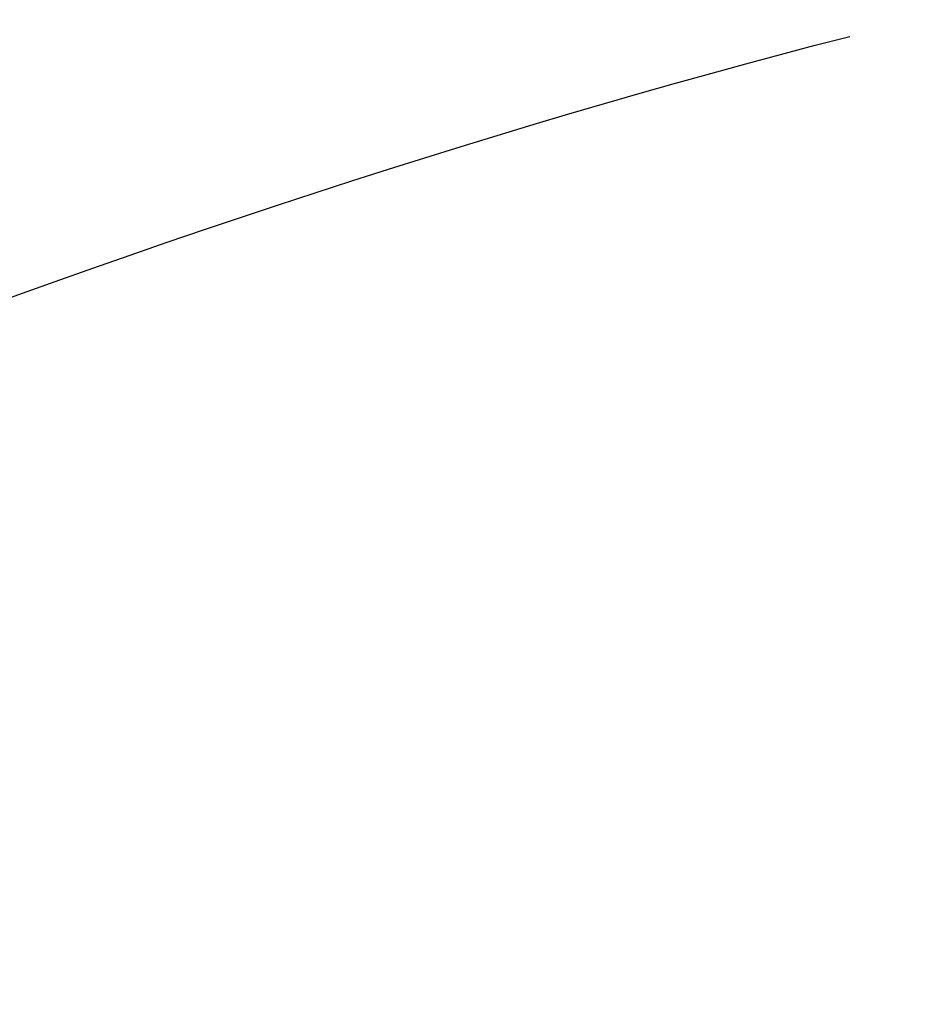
# Model space of a CAD drawing. Header units: millimetres. Extents: x -408 to 2309, y -66 to 3451.
# Tile 236 of 256: x -402.3597 to -402.276, y -26.5119 to -26.4195. Entities that reach past the tile are written whole.
import ezdxf

# ---------------------------------------------------------------- set-up
doc = ezdxf.new("R2010")
doc.units = ezdxf.units.MM
doc.layers.add('Window garden_pendant', color=18, linetype='Continuous', true_color=0x000000)

msp = doc.modelspace()

# ---------------------------------------------------------------- linework, layer by layer
at = {"layer": 'Window garden_pendant', "extrusion": (0.014173, 0.00746, -0.999872)}
msp.add_rational_spline([(-297.470249, 26.073001, 0.4123), (-323.764969, 77.851609, 0.425868), (-375.537036, 51.560454, -0.504154), (-427.309103, 25.2693, -1.434177), (-401.014383, -26.509308, -1.447745)], [1, 0.707106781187, 1, 0.707106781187, 1], degree=2, knots=[174.586737, 174.586737, 174.586737, 261.880106, 261.880106, 349.173475, 349.173475, 349.173475], dxfattribs=at)
at = {"layer": 'Window garden_pendant', "extrusion": (-0.014173, -0.00746, 0.999872)}
for points, weights in [([(-297.474344, 26.070973, 0.215974), (-323.765571, 77.842704, 0.22954), (-375.530762, 51.555041, -0.700359), (-427.295953, 25.267379, -1.630259), (-401.004726, -26.504352, -1.643825)], [0.998457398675, 0.706015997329, 0.998457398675, 0.706015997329, 0.998457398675]), ([(-297.492166, 26.061974, 0.020611), (-323.772938, 77.813116, 0.034172), (-375.517543, 51.535907, -0.895357), (-427.262147, 25.258699, -1.824887), (-400.981376, -26.492443, -1.838448)], [1, 0.707106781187, 1, 0.707106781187, 1])]:
    msp.add_rational_spline(points, weights, degree=2, knots=[174.586737, 174.586737, 174.586737, 261.880106, 261.880106, 349.173475, 349.173475, 349.173475], dxfattribs=at)
at = {"layer": 'Window garden_pendant'}
for points in [[(-397.783787, -29.112453, 838.855201), (-400.065828, -24.776575, 838.805708), (-402.347869, -20.440697, 838.756216)], [(-397.783787, -29.112453, 1260.220002), (-400.065828, -24.776575, 1260.17051), (-402.347869, -20.440697, 1260.121018)], [(-397.783787, -29.112453, -34.846518), (-400.065828, -24.776575, -34.89601), (-402.347869, -20.440697, -34.945503)], [(-397.783787, -29.112453, 380.789598), (-400.065828, -24.776575, 380.740106), (-402.347869, -20.440697, 380.690613)], [(-397.783787, -29.112453, 838.855201), (-400.065828, -24.776575, 838.805708), (-402.347869, -20.440697, 838.756216)]]:
    msp.add_open_spline(points, degree=2, dxfattribs=at)
at = {"layer": 'Window garden_pendant', "extrusion": (0.441601, -0.839042, 0.3178)}
msp.add_open_spline([(-402.621544, -26.837536, -41.104847), (-402.69049, -26.855188, -41.055646), (-402.80513, -26.862047, -40.914455), (-402.842239, -26.784753, -40.658822), (-402.731816, -26.647676, -40.450358), (-402.511832, -26.502448, -40.372613), (-402.350686, -26.4387, -40.428229), (-402.281739, -26.421048, -40.477431)], degree=3, dxfattribs=at)
msp.add_open_spline([(-402.621544, -26.837536, -41.104847), (-402.69049, -26.855188, -41.055646), (-402.80513, -26.862047, -40.914455), (-402.842239, -26.784753, -40.658822), (-402.731816, -26.647676, -40.450358), (-402.511832, -26.502448, -40.372613), (-402.350686, -26.4387, -40.428229), (-402.281739, -26.421048, -40.477431)], degree=3, dxfattribs=at)

doc.saveas('drawing.dxf')
